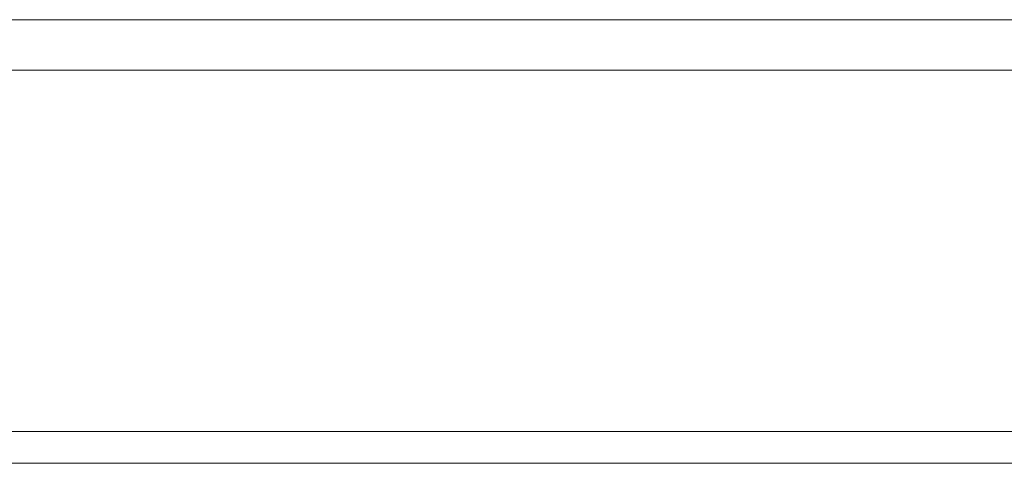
# Model space of a CAD drawing. Header units: millimetres. Extents: x 1279 to 58476, y -6899 to 74987.
# Tile 56 of 157: x 12264 to 19072, y -6899 to -3829. Entities that reach past the tile are written whole.
import ezdxf

# ---------------------------------------------------------------- set-up
doc = ezdxf.new("R2010")
doc.units = ezdxf.units.MM
doc.linetypes.add('phl_thick', pattern=[0])
doc.layers.add('VZT_50 POPIS - OBECNE', color=7, linetype='Continuous', lineweight=5)

msp = doc.modelspace()

# ---------------------------------------------------------------- linework, layer by layer
at = {"layer": 'VZT_50 POPIS - OBECNE', "linetype": 'phl_thick'}
for p, q in [((1278.8, -3829), (52959, -3829)), ((1278.8, -4179), (52959, -4179)), ((1278.8, -6679), (35150.3, -6679)), ((7635.5, -6679), (52959, -6679)), ((1278.8, -6899), (35150.3, -6899)), ((7635.5, -6899), (52959, -6899))]:
    msp.add_line(p, q, dxfattribs=at)

doc.saveas('drawing.dxf')
